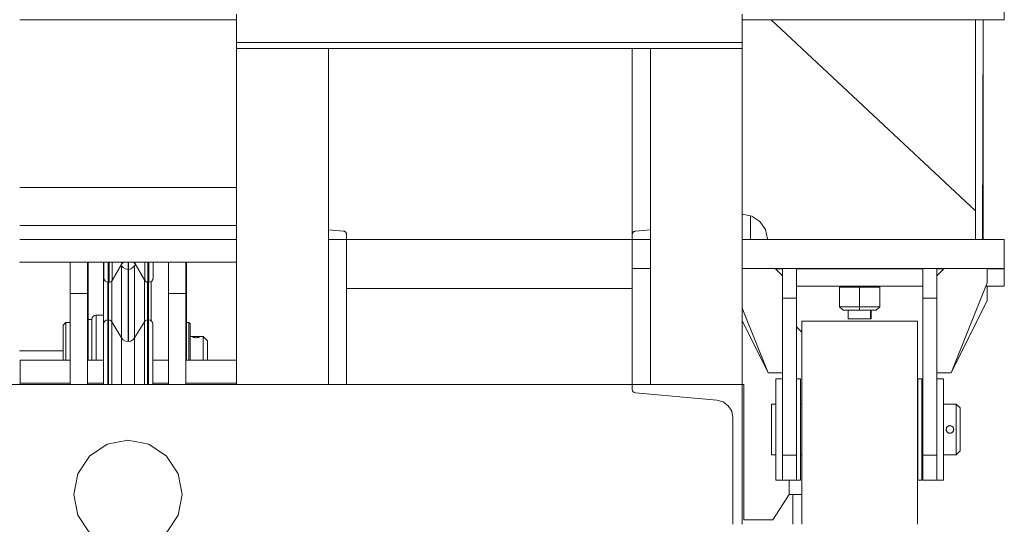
# Model space of a CAD drawing. Header units: millimetres. Extents: x 53056 to 116131, y -669674 to -625124.
# Tile 176 of 256: x 61389 to 62070, y -634853 to -634504. Entities that reach past the tile are written whole.
import ezdxf

# ---------------------------------------------------------------- set-up
doc = ezdxf.new("R2010")
doc.units = ezdxf.units.MM
doc.header["$MEASUREMENT"] = 0
doc.linetypes.add('DGN Style 1', pattern=[536.199087, 0.892178, -535.306909])
doc.linetypes.add('DGN Style 4', pattern=[1428.377269, 713.742545, -356.871273, 0.892178, -356.871273])
doc.layers.add('Side Cradle Tower', color=7, linetype='Continuous', lineweight=0)

# ---------------------------------------------------------------- blocks, each defined once
blk = doc.blocks.new('*U55')
at = {"layer": 'Side Cradle Tower', "color": 7, "linetype": 'Continuous', "lineweight": 0}
for p, q in [((-22523.83, 12895.2), (-22523.83, 12907.2)), ((-23054.6, 12895.2), (-23204.48, 12895.2)), ((-22543.83, 12895.2), (-22543.83, 12763.08)), ((-22538.42, 12895.2), (-22538.85, 12743.08)), ((-22538.35, 12895.2), (-22538.33, 12743.08)), ((-23054.6, 12879.44), (-22705.01, 12879.44)), ((-23054.6, 12875.2), (-22705.01, 12875.2)), ((-22991.04, 12642.91), (-22991.04, 12875.2)), ((-22781.06, 12875.2), (-22781.06, 12746.56)), ((-22768.51, 12642.91), (-22768.51, 12875.2)), ((-22705.01, 12875.2), (-22705.01, 12642.91)), ((-23204.48, 12779.16), (-23054.54, 12779.16)), ((-22699.33, 12743.08), (-22699.32, 12759.48)), ((-23204.48, 12752.93), (-23054.54, 12752.93)), ((-22991.04, 12749.86), (-22980.67, 12748.95)), ((-22980.13, 12748.84), (-22980.21, 12748.87)), ((-22980.21, 12748.87), (-22979.82, 12748.71)), ((-22980.13, 12748.84), (-22979.85, 12748.73)), ((-22979.81, 12748.71), (-22979.82, 12748.72)), ((-22979.82, 12748.72), (-22979.82, 12748.72)), ((-22979.82, 12748.72), (-22979.82, 12748.72)), ((-22979.82, 12748.71), (-22979.82, 12748.71)), ((-22779.94, 12748.6), (-22779.72, 12748.71)), ((-22779.72, 12748.71), (-22779.72, 12748.71)), ((-22779.06, 12748.93), (-22778.87, 12748.95)), ((-22778.87, 12748.95), (-22768.51, 12749.86)), ((-23054.54, 12743.08), (-23204.48, 12743.08)), ((-22978.48, 12743.08), (-22991.04, 12743.08)), ((-22979.32, 12748.38), (-22979.38, 12748.43)), ((-22979.38, 12748.43), (-22979.12, 12748.18)), ((-22979.32, 12748.38), (-22979.15, 12748.22)), ((-22979.11, 12748.18), (-22979.16, 12748.22)), ((-22979.12, 12748.18), (-22979.12, 12748.18)), ((-22979.11, 12748.19), (-22979.11, 12748.18)), ((-22979.11, 12748.18), (-22979.11, 12748.18)), ((-22978.77, 12747.69), (-22978.66, 12747.43)), ((-22978.76, 12747.69), (-22978.74, 12747.64)), ((-22978.74, 12747.64), (-22978.68, 12747.48)), ((-22978.66, 12747.43), (-22978.66, 12747.43)), ((-22978.49, 12746.76), (-22978.48, 12746.56)), ((-22978.48, 12746.56), (-22978.48, 12743.08)), ((-22781.06, 12743.08), (-22978.48, 12743.08)), ((-22978.48, 12743.08), (-22978.48, 12642.91)), ((-22781.06, 12743.08), (-22781.06, 12746.56)), ((-22781.06, 12743.08), (-22781.06, 12723.08)), ((-22768.51, 12743.08), (-22781.06, 12743.08)), ((-22781.01, 12747.05), (-22780.89, 12747.43)), ((-22781.01, 12747.07), (-22780.91, 12747.37)), ((-22780.9, 12747.43), (-22780.91, 12747.37)), ((-22780.88, 12747.46), (-22780.9, 12747.43)), ((-22780.9, 12747.44), (-22780.9, 12747.43)), ((-22780.89, 12747.43), (-22780.89, 12747.43)), ((-22780.63, 12747.94), (-22780.42, 12748.18)), ((-22780.42, 12748.18), (-22780.42, 12748.18)), ((-22779.93, 12748.6), (-22779.77, 12748.68)), ((-22523.83, 12743.08), (-22705.01, 12743.08)), ((-23204.54, 12727.51), (-23054.54, 12727.51)), ((-23133.77, 12727.51), (-23133.77, 12726.25)), ((-23125.02, 12716.59), (-23125.02, 12725.05)), ((-23124.74, 12726.25), (-23124.74, 12727.51)), ((-22768.51, 12723.08), (-22781.06, 12723.08)), ((-22781.06, 12723.08), (-22781.06, 12642.91)), ((-22523.83, 12723.08), (-22705.01, 12723.08)), ((-22682.26, 12723.08), (-22677.2, 12718.02)), ((-22677.2, 12722.96), (-22682.14, 12722.96)), ((-22580.2, 12722.96), (-22667.45, 12722.96)), ((-22631.82, 12723.01), (-22631.82, 12723.08)), ((-22631.8, 12723.01), (-22631.82, 12723.01)), ((-22631.82, 12723.01), (-22631.82, 12723.01)), ((-22631.74, 12723.01), (-22631.8, 12723.01)), ((-22631.22, 12723.01), (-22631.74, 12723.01)), ((-22631.21, 12723.01), (-22631.22, 12723.01)), ((-22631.22, 12723.01), (-22631.22, 12723.01)), ((-22631.13, 12723.01), (-22631.21, 12723.01)), ((-22631, 12723.01), (-22631.13, 12723.01)), ((-22630.97, 12723.01), (-22631, 12723.01)), ((-22629.49, 12723), (-22630.97, 12723.01)), ((-22629.48, 12723), (-22629.49, 12723)), ((-22629.38, 12723), (-22629.48, 12723)), ((-22629.2, 12723), (-22629.38, 12723)), ((-22629.1, 12723), (-22629.2, 12723)), ((-22629.1, 12723), (-22629.1, 12723)), ((-22626.89, 12723), (-22629.1, 12723)), ((-22626.82, 12723), (-22626.89, 12723)), ((-22626.61, 12723), (-22626.82, 12723)), ((-22626.48, 12723), (-22626.61, 12723)), ((-22626.44, 12723), (-22626.48, 12723)), ((-22623.83, 12723), (-22626.44, 12723)), ((-22623.65, 12723), (-22623.83, 12723)), ((-22623.57, 12723), (-22623.65, 12723)), ((-22620.96, 12723), (-22623.57, 12723)), ((-22620.76, 12723), (-22620.96, 12723)), ((-22620.76, 12723), (-22620.76, 12723)), ((-22620.6, 12723), (-22620.76, 12723)), ((-22620.43, 12723), (-22620.6, 12723)), ((-22620.38, 12723), (-22620.43, 12723)), ((-22618.17, 12723), (-22620.38, 12723)), ((-22618.16, 12723), (-22618.17, 12723)), ((-22618.09, 12723), (-22618.16, 12723)), ((-22617.97, 12723), (-22618.09, 12723)), ((-22617.92, 12723), (-22617.97, 12723)), ((-22616.44, 12723.01), (-22617.92, 12723)), ((-22616.43, 12723.01), (-22616.44, 12723.01)), ((-22616.41, 12723.01), (-22616.43, 12723.01)), ((-22616.36, 12723.01), (-22616.41, 12723.01)), ((-22616.35, 12723.01), (-22616.36, 12723.01)), ((-22616.35, 12723.01), (-22616.34, 12723.08)), ((-22616.35, 12723.01), (-22616.35, 12723.01)), ((-22615.83, 12723.01), (-22616.35, 12723.01)), ((-22615.83, 12723.08), (-22615.83, 12723.01)), ((-22615.83, 12723.01), (-22615.83, 12723.01)), ((-22565.39, 12723.08), (-22570.45, 12718.02)), ((-22565.51, 12722.96), (-22570.45, 12722.96)), ((-22523.83, 12722.96), (-22535.65, 12722.96)), ((-22523.83, 12723.08), (-22523.83, 12722.96)), ((-22523.83, 12722.96), (-22523.83, 12710.96)), ((-23143.28, 12713.57), (-23143.28, 12719.09)), ((-23142.7, 12713.57), (-23142.7, 12719.09)), ((-23117.95, 12714.8), (-23117.95, 12720.23)), ((-23115.8, 12713.57), (-23115.8, 12719.09)), ((-23115.23, 12713.57), (-23115.23, 12719.09)), ((-23143.56, 12707.72), (-23143.56, 12713.63)), ((-23142.99, 12707.72), (-23142.99, 12713.57)), ((-23140.84, 12707.02), (-23140.84, 12714.47)), ((-23116.09, 12707.72), (-23116.09, 12713.62)), ((-23115.51, 12707.72), (-23115.51, 12713.57)), ((-23113.54, 12686.76), (-23113.54, 12714.16)), ((-22781.06, 12709.2), (-22978.48, 12709.2)), ((-22667.45, 12710.96), (-22580.2, 12710.96)), ((-22637.68, 12710.3), (-22631.82, 12710.31)), ((-22623.83, 12710.29), (-22637.68, 12710.3)), ((-22637.68, 12710.3), (-22637.68, 12710.3)), ((-22637.68, 12696.7), (-22637.68, 12710.3)), ((-22631.83, 12710.3), (-22631.82, 12710.3)), ((-22631.82, 12710.3), (-22631.82, 12710.96)), ((-22631.81, 12710.3), (-22631.82, 12710.3)), ((-22631.82, 12710.3), (-22631.82, 12710.3)), ((-22631.77, 12710.3), (-22631.81, 12710.3)), ((-22631.21, 12710.3), (-22631.22, 12710.3)), ((-22631.22, 12710.3), (-22631.22, 12710.3)), ((-22631.16, 12710.3), (-22631.21, 12710.3)), ((-22631.08, 12710.3), (-22631.16, 12710.3)), ((-22631.06, 12710.3), (-22631.08, 12710.3)), ((-22629.48, 12710.3), (-22629.49, 12710.3)), ((-22629.31, 12710.3), (-22629.42, 12710.3)), ((-22629.24, 12710.3), (-22629.31, 12710.3)), ((-22629.24, 12710.3), (-22629.24, 12710.3)), ((-22626.89, 12710.3), (-22629.24, 12710.3)), ((-22626.71, 12710.3), (-22626.85, 12710.3)), ((-22626.63, 12710.3), (-22626.71, 12710.3)), ((-22626.6, 12710.3), (-22626.63, 12710.3)), ((-22623.83, 12710.3), (-22626.6, 12710.3)), ((-22609.97, 12710.3), (-22623.83, 12710.29)), ((-22623.83, 12710.29), (-22623.83, 12696.69)), ((-22623.67, 12710.3), (-22623.72, 12710.3)), ((-22620.89, 12710.3), (-22623.67, 12710.3)), ((-22620.55, 12710.3), (-22620.66, 12710.3)), ((-22620.52, 12710.3), (-22620.55, 12710.3)), ((-22618.17, 12710.3), (-22620.52, 12710.3)), ((-22618.17, 12710.3), (-22618.17, 12710.3)), ((-22618.04, 12710.3), (-22618.12, 12710.3)), ((-22618.01, 12710.3), (-22618.04, 12710.3)), ((-22616.44, 12710.3), (-22618.01, 12710.3)), ((-22616.43, 12710.3), (-22616.44, 12710.3)), ((-22616.39, 12710.3), (-22616.42, 12710.3)), ((-22616.38, 12710.3), (-22616.39, 12710.3)), ((-22616.38, 12710.3), (-22616.38, 12710.96)), ((-22616.38, 12710.3), (-22616.38, 12710.3)), ((-22615.83, 12710.3), (-22616.38, 12710.3)), ((-22615.83, 12710.96), (-22615.83, 12710.3)), ((-22615.83, 12710.31), (-22609.97, 12710.3)), ((-22615.83, 12710.3), (-22615.83, 12710.3)), ((-22609.97, 12710.3), (-22609.97, 12696.7)), ((-22609.97, 12710.3), (-22609.97, 12710.3)), ((-22536.51, 12710.96), (-22523.83, 12710.96)), ((-22535.65, 12713.11), (-22535.65, 12713.1)), ((-23169.54, 12705.9), (-23157.54, 12705.9)), ((-23143.56, 12687.53), (-23143.56, 12707.72)), ((-23116.09, 12687.53), (-23116.09, 12707.72)), ((-23089.54, 12705.9), (-23101.54, 12705.9)), ((-22677.2, 12702.67), (-22667.45, 12702.67)), ((-22570.45, 12702.67), (-22580.2, 12702.67)), ((-22623.83, 12696.69), (-22637.68, 12696.7)), ((-22635.28, 12694.3), (-22637.68, 12696.7)), ((-22635.28, 12694.3), (-22623.83, 12694.29)), ((-22635.28, 12694.3), (-22635.28, 12694.3)), ((-22609.97, 12696.7), (-22623.83, 12696.69)), ((-22623.83, 12694.29), (-22623.83, 12696.69)), ((-22612.37, 12694.3), (-22623.83, 12694.29)), ((-22609.97, 12696.7), (-22612.37, 12694.3)), ((-22612.37, 12694.3), (-22612.37, 12694.3)), ((-23143.56, 12677.28), (-23143.56, 12687.53)), ((-23142.99, 12677.28), (-23142.99, 12687.53)), ((-23116.09, 12677.28), (-23116.09, 12687.53)), ((-23115.51, 12677.28), (-23115.51, 12687.53)), ((-22631.22, 12688.26), (-22631.83, 12688.26)), ((-22629.48, 12688.26), (-22631.22, 12688.26)), ((-22626.89, 12688.26), (-22629.48, 12688.26)), ((-22623.83, 12688.26), (-22626.89, 12688.26)), ((-22620.76, 12688.26), (-22623.83, 12688.26)), ((-22618.17, 12688.26), (-22620.76, 12688.26)), ((-22616.43, 12688.27), (-22618.17, 12688.26)), ((-22616.43, 12688.26), (-22618.17, 12688.26)), ((-23172.54, 12683), (-23172.54, 12685.83)), ((-23157.54, 12683.46), (-23157.25, 12683.46)), ((-23140.84, 12676.25), (-23140.84, 12686.33)), ((-23089.25, 12683.46), (-23089.54, 12683.46)), ((-22687, 12651.02), (-22705.01, 12687.03)), ((-22663.83, 12679.18), (-22667.45, 12682.8)), ((-22663.83, 12686.79), (-22583.83, 12686.79)), ((-23125.02, 12666.59), (-23125.02, 12675.05)), ((-23086.54, 12676.13), (-23085.03, 12676.13)), ((-23086.54, 12676.03), (-23085.03, 12676.04)), ((-23085.03, 12676.04), (-23085.32, 12676.04)), ((-23085.03, 12676.13), (-23084.56, 12676.13)), ((-23084.99, 12675.89), (-23084.86, 12675.78)), ((-23084.56, 12676.13), (-23084.3, 12676.13)), ((-23080.36, 12676.12), (-23080.24, 12676.11)), ((-23080.24, 12676.11), (-23079.14, 12676.02)), ((-23077.54, 12675.98), (-23077.54, 12674.57)), ((-23077.54, 12671.87), (-23077.54, 12674.57)), ((-23204.25, 12643.76), (-23204.25, 12659.76)), ((-23169.54, 12659.76), (-23204.25, 12659.76)), ((-23146.56, 12659.76), (-23157.54, 12659.76)), ((-23143.56, 12642.91), (-23143.56, 12657.72)), ((-23116.09, 12642.91), (-23116.09, 12657.72)), ((-23101.54, 12659.76), (-23112.51, 12659.76)), ((-23054.54, 12659.76), (-23089.54, 12659.76)), ((-22687, 12651.02), (-22687, 12651.02)), ((-22677.2, 12646.79), (-22681.83, 12646.79)), ((-22664.83, 12646.79), (-22667.45, 12646.79)), ((-22583.58, 12646.79), (-22580.95, 12646.79)), ((-22570.45, 12646.79), (-22565.83, 12646.79)), ((-22560.65, 12651.02), (-22560.65, 12651.02)), ((-23478.01, 12642.91), (-22781.06, 12642.91)), ((-23169.54, 12643.76), (-23204.54, 12643.76)), ((-23146.56, 12643.76), (-23157.54, 12643.76)), ((-23101.54, 12643.76), (-23112.51, 12643.76)), ((-23054.54, 12643.76), (-23089.54, 12643.76)), ((-22705.01, 12546.18), (-22705.01, 12642.91)), ((-22780.9, 12638.56), (-22780.9, 12638.56)), ((-22780.43, 12637.81), (-22780.43, 12637.81)), ((-22779.72, 12637.28), (-22779.73, 12637.28)), ((-22779.72, 12637.27), (-22779.72, 12637.28)), ((-22718.2, 12630.88), (-22718.04, 12630.76)), ((-22714.45, 12627.93), (-22714.6, 12628.17)), ((-22664.83, 12629.29), (-22663.83, 12629.29)), ((-22583.83, 12629.29), (-22583.58, 12629.29)), ((-22583.58, 12629.29), (-22583.58, 12594.29)), ((-22580.95, 12629.29), (-22580.2, 12629.29)), ((-22563.88, 12612.8), (-22564.07, 12611.8)), ((-22563.87, 12612.81), (-22563.87, 12612.81)), ((-22563.3, 12613.65), (-22563.3, 12613.66)), ((-22561.5, 12614.43), (-22561.5, 12614.43)), ((-22560.45, 12614.22), (-22561.37, 12614.4)), ((-22561.05, 12614.39), (-22561.03, 12614.39)), ((-22560.45, 12614.22), (-22560.45, 12614.22)), ((-22560.2, 12614.11), (-22560.19, 12614.1)), ((-22559.51, 12613.57), (-22559.51, 12613.56)), ((-22558.83, 12611.8), (-22559.02, 12612.77)), ((-22564.07, 12611.91), (-22564.07, 12611.94)), ((-22564.07, 12611.8), (-22563.88, 12610.84)), ((-22563.97, 12611.06), (-22563.97, 12611.06)), ((-22563.87, 12610.8), (-22563.42, 12610.08)), ((-22563.58, 12610.27), (-22563.59, 12610.27)), ((-22563.27, 12609.91), (-22562.55, 12609.42)), ((-22562.97, 12609.66), (-22563, 12609.69)), ((-22562.55, 12609.42), (-22562.97, 12609.66)), ((-22560.27, 12609.46), (-22559.6, 12609.95)), ((-22559.9, 12609.68), (-22559.95, 12609.65)), ((-22559.6, 12609.95), (-22559.52, 12610.04)), ((-22559.03, 12610.8), (-22558.83, 12611.79)), ((-22558.92, 12611.1), (-22559.03, 12610.8)), ((-22558.93, 12612.53), (-22558.91, 12612.45)), ((-22558.84, 12611.56), (-22558.92, 12611.1)), ((-22558.83, 12611.79), (-22558.83, 12611.8)), ((-23115.27, 12601.5), (-23129.62, 12604.35)), ((-22677.2, 12593.93), (-22667.45, 12593.93)), ((-22663.83, 12594.29), (-22664.83, 12594.29)), ((-22583.58, 12594.29), (-22583.83, 12594.29)), ((-22580.2, 12594.29), (-22580.95, 12594.29)), ((-22570.45, 12593.93), (-22580.2, 12593.93)), ((-22677.2, 12576.79), (-22681.83, 12576.79)), ((-22667.45, 12576.79), (-22677.2, 12576.79)), ((-22672.64, 12576.79), (-22672.64, 12566.79)), ((-22664.83, 12576.79), (-22667.45, 12576.79)), ((-22583.58, 12576.79), (-22580.95, 12576.79)), ((-22580.2, 12576.79), (-22570.45, 12576.79)), ((-22570.45, 12576.79), (-22565.83, 12576.79)), ((-22672.64, 12566.79), (-22663.83, 12566.79)), ((-22670.01, 12566.79), (-22670.01, 12546.18))]:
    blk.add_line(p, q, dxfattribs=at)
at = {"layer": 'Side Cradle Tower', "color": 7, "linetype": 'DGN Style 4', "lineweight": 0}
for p, q in [((-23129.54, 12672.51), (-23129.54, 12727.51)), ((-23129.39, 12672.54), (-23129.26, 12727.51)), ((-23129.25, 12727.51), (-23129.25, 12672.56)), ((-23204.54, 12666.13), (-23174.54, 12666.13))]:
    blk.add_line(p, q, dxfattribs=at)
at = {"layer": 'Side Cradle Tower', "color": 7, "linetype": 'Continuous', "lineweight": 0, "flags": 128}
for points in [[(-23054.6, 12875.2), (-23054.6, 12879.44), (-23054.6, 12898.98)], [(-22705.01, 12875.2), (-22705.01, 12879.44), (-22705.01, 12898.98)], [(-22705.01, 12895.2), (-22685.01, 12895.2), (-22543.83, 12763.08), (-22543.83, 12743.08)], [(-22523.83, 12895.2), (-22585.08, 12895.2), (-22657.58, 12895.2), (-22685.01, 12895.2)], [(-23054.54, 12642.91), (-23054.54, 12696.09), (-23054.54, 12861.56), (-23054.54, 12875.2)], [(-22687.51, 12743.08), (-22687.51, 12743.63), (-22689, 12750.15), (-22692.82, 12755.65), (-22698.43, 12759.3), (-22705.01, 12760.58)], [(-22980.21, 12748.87), (-22980.21, 12748.87), (-22980.67, 12748.95)], [(-22979.38, 12748.43), (-22979.38, 12748.43), (-22979.77, 12748.69), (-22979.82, 12748.71), (-22979.82, 12748.71)], [(-22779.66, 12748.73), (-22779.72, 12748.72), (-22779.77, 12748.68)], [(-22779.06, 12748.93), (-22779.51, 12748.81), (-22779.72, 12748.71), (-22779.72, 12748.71)], [(-22979.12, 12748.18), (-22979.12, 12748.18), (-22979.03, 12748.1), (-22978.77, 12747.69), (-22978.77, 12747.69)], [(-22978.68, 12747.48), (-22978.64, 12747.43), (-22978.64, 12747.43)], [(-22978.64, 12747.39), (-22978.65, 12747.43), (-22978.67, 12747.47)], [(-22978.66, 12747.43), (-22978.66, 12747.43), (-22978.58, 12747.24), (-22978.49, 12746.76)], [(-22978.65, 12747.43), (-22978.64, 12747.43), (-22978.63, 12747.37)], [(-22781.01, 12747.07), (-22781.01, 12747.05), (-22781.06, 12746.56)], [(-22780.62, 12747.95), (-22780.63, 12747.94), (-22780.87, 12747.52), (-22780.89, 12747.43), (-22780.89, 12747.43)], [(-22780.62, 12747.95), (-22780.6, 12747.98), (-22780.47, 12748.13)], [(-22780.39, 12748.22), (-22780.43, 12748.18), (-22780.47, 12748.13)], [(-22780.42, 12748.18), (-22780.42, 12748.18), (-22780.32, 12748.3)], [(-22780.32, 12748.3), (-22779.94, 12748.6), (-22779.93, 12748.6)], [(-22523.83, 12743.08), (-22523.83, 12743.08), (-22523.83, 12723.08)], [(-23169.54, 12642.91), (-23169.54, 12705.9), (-23169.54, 12727.51)], [(-23157.54, 12642.91), (-23157.54, 12705.9), (-23157.54, 12727.51)], [(-23157.25, 12659.76), (-23157.25, 12683.46), (-23157.25, 12727.51)], [(-23146.56, 12727.51), (-23146.56, 12724.75), (-23146.56, 12706), (-23146.56, 12684.58)], [(-23132.69, 12727.51), (-23133.77, 12726.25), (-23140.55, 12714.8), (-23141.11, 12714.15), (-23141.86, 12713.72), (-23142.7, 12713.57), (-23143.28, 12713.57), (-23144.43, 12713.8), (-23145.4, 12714.45), (-23146.05, 12715.43), (-23146.28, 12716.57), (-23146.28, 12721.87), (-23146.28, 12727.51)], [(-23143.28, 12719.09), (-23143.28, 12719.09), (-23143.28, 12727.51)], [(-23142.7, 12719.09), (-23142.7, 12719.09), (-23142.7, 12727.51)], [(-23140.55, 12714.8), (-23140.55, 12720.23), (-23140.55, 12727.51)], [(-23124.52, 12725.89), (-23125.02, 12725.05), (-23126.19, 12723.7), (-23127.76, 12722.82), (-23129.54, 12722.51), (-23131.32, 12722.82), (-23132.88, 12723.7), (-23134.06, 12725.05), (-23134.27, 12725.41)], [(-23134.06, 12725.05), (-23134.06, 12716.59), (-23134.06, 12700.45), (-23134.06, 12679.08), (-23134.06, 12675.05)], [(-23112.23, 12727.51), (-23112.23, 12721.87), (-23112.23, 12716.57), (-23112.45, 12715.43), (-23113.1, 12714.45), (-23114.08, 12713.8), (-23115.23, 12713.57), (-23115.8, 12713.57), (-23116.65, 12713.72), (-23117.39, 12714.15), (-23117.95, 12714.8), (-23124.74, 12726.25), (-23125.81, 12727.51)], [(-23117.95, 12720.23), (-23117.95, 12720.23), (-23117.95, 12727.51)], [(-23115.8, 12719.09), (-23115.8, 12719.09), (-23115.8, 12727.51)], [(-23115.23, 12719.09), (-23115.23, 12719.09), (-23115.23, 12727.51)], [(-23101.54, 12727.51), (-23101.54, 12705.9), (-23101.54, 12642.91)], [(-23089.54, 12727.51), (-23089.54, 12705.9), (-23089.54, 12642.91)], [(-23089.25, 12727.51), (-23089.25, 12683.46), (-23089.25, 12659.76)], [(-22677.2, 12589.95), (-22677.2, 12593.93), (-22677.2, 12702.67), (-22677.2, 12723.08)], [(-22667.45, 12589.95), (-22667.45, 12593.93), (-22667.45, 12702.67), (-22667.45, 12723.08)], [(-22580.2, 12723.08), (-22580.2, 12702.67), (-22580.2, 12593.93), (-22580.2, 12584.8), (-22580.2, 12578.86), (-22580.2, 12576.79), (-22580.2, 12576.79)], [(-22570.45, 12723.08), (-22570.45, 12702.67), (-22570.45, 12593.93), (-22570.45, 12589.95)], [(-22570.45, 12651.02), (-22560.65, 12651.02), (-22535.65, 12713.11), (-22535.65, 12723.08)], [(-23125.02, 12675.05), (-23125.02, 12679.08), (-23125.02, 12700.45), (-23125.02, 12716.59), (-23125.02, 12716.59)], [(-23118.24, 12686.33), (-23118.24, 12707.02), (-23118.24, 12715.28)], [(-22631.22, 12710.3), (-22631.22, 12710.3), (-22631.77, 12710.3)], [(-22629.49, 12710.3), (-22629.49, 12710.3), (-22631.06, 12710.3)], [(-22629.42, 12710.3), (-22629.47, 12710.3), (-22629.48, 12710.3)], [(-22626.85, 12710.3), (-22626.88, 12710.3), (-22626.89, 12710.3)], [(-22623.72, 12710.3), (-22623.83, 12710.3), (-22623.83, 12710.3)], [(-22620.76, 12710.3), (-22620.77, 12710.3), (-22620.89, 12710.3)], [(-22620.66, 12710.3), (-22620.75, 12710.3), (-22620.76, 12710.3)], [(-22618.12, 12710.3), (-22618.16, 12710.3), (-22618.17, 12710.3)], [(-22616.42, 12710.3), (-22616.42, 12710.3), (-22616.43, 12710.3), (-22616.43, 12710.3)], [(-22570.45, 12651.02), (-22560.65, 12651.02), (-22535.65, 12713.1), (-22535.65, 12713.1)], [(-22560.65, 12651.02), (-22535.65, 12701.02), (-22535.65, 12710.96)], [(-23142.99, 12687.53), (-23142.99, 12707.72), (-23142.99, 12707.72)], [(-23140.84, 12686.33), (-23140.84, 12707.02), (-23140.84, 12707.02)], [(-23115.51, 12687.53), (-23115.51, 12707.72), (-23115.51, 12707.72)], [(-22677.2, 12651.02), (-22687, 12651.02), (-22705.01, 12695.73)], [(-22677.2, 12651.02), (-22687, 12651.02), (-22705.01, 12695.73)], [(-22618.17, 12688.26), (-22620.76, 12688.26), (-22623.83, 12688.26), (-22626.89, 12688.26), (-22629.48, 12688.26), (-22631.22, 12688.27), (-22631.83, 12688.27), (-22631.83, 12694.3)], [(-22616.42, 12694.3), (-22616.43, 12688.27), (-22616.42, 12694.3)], [(-22615.83, 12694.3), (-22615.83, 12688.27), (-22616.43, 12688.27)], [(-23157.25, 12687.8), (-23154.54, 12687.8), (-23154.54, 12684.69), (-23154.54, 12678.75), (-23154.54, 12670.9), (-23154.54, 12662.31), (-23154.54, 12659.76)], [(-23154.54, 12670.9), (-23154.54, 12670.9), (-23154.54, 12678.75), (-23154.54, 12684.69), (-23154.54, 12687.8), (-23154.31, 12688.93), (-23153.66, 12689.89), (-23152.69, 12690.53), (-23151.54, 12690.75), (-23146.56, 12690.75)], [(-23151.54, 12659.76), (-23151.54, 12661.79), (-23151.54, 12671.55), (-23151.54, 12680.47), (-23151.54, 12687.22), (-23151.54, 12690.75)], [(-23112.51, 12642.91), (-23112.51, 12656), (-23112.51, 12674.75), (-23112.51, 12684.58), (-23112.74, 12685.71), (-23113.39, 12686.67), (-23114.37, 12687.31), (-23115.51, 12687.53), (-23116.09, 12687.53), (-23116.93, 12687.39), (-23117.68, 12686.97), (-23118.24, 12686.33), (-23125.02, 12675.05), (-23126.19, 12673.7), (-23127.76, 12672.82), (-23129.54, 12672.51), (-23131.32, 12672.82), (-23132.88, 12673.7), (-23134.06, 12675.05), (-23140.84, 12686.33), (-23141.4, 12686.97), (-23142.14, 12687.39), (-23142.99, 12687.53), (-23143.56, 12687.53), (-23144.71, 12687.31), (-23145.69, 12686.67), (-23146.34, 12685.71), (-23146.56, 12684.58), (-23146.56, 12674.75), (-23146.56, 12656), (-23146.56, 12642.91)], [(-22615.83, 12688.27), (-22615.83, 12688.26), (-22616.43, 12688.26)], [(-23174.54, 12659.76), (-23174.54, 12663.01), (-23174.54, 12670.03), (-23174.54, 12676.46), (-23174.54, 12681.32), (-23174.54, 12683.86), (-23172.54, 12685.83), (-23169.54, 12685.83)], [(-23172.54, 12683), (-23172.54, 12677.61), (-23172.54, 12670.46), (-23172.54, 12662.66), (-23172.54, 12659.76)], [(-23118.24, 12642.91), (-23118.24, 12657.02), (-23118.24, 12676.25), (-23118.24, 12686.33)], [(-23089.25, 12685.83), (-23087.54, 12685.83), (-23086.54, 12684.85), (-23086.54, 12682.16), (-23086.54, 12677.03), (-23086.54, 12670.25), (-23086.54, 12662.84), (-23086.54, 12659.76)], [(-23087.54, 12659.76), (-23087.54, 12662.66), (-23087.54, 12670.46), (-23087.54, 12677.61), (-23087.54, 12683), (-23087.54, 12685.83)], [(-22663.83, 12686.79), (-22663.83, 12681.08), (-22663.83, 12664.83), (-22663.83, 12640.49), (-22663.83, 12611.79)], [(-22583.83, 12686.79), (-22583.83, 12681.08), (-22583.83, 12664.83), (-22583.83, 12640.49), (-22583.83, 12611.79)], [(-23143.56, 12657.72), (-23143.56, 12677.28), (-23143.56, 12677.28)], [(-23142.99, 12657.72), (-23142.99, 12677.28), (-23142.99, 12677.28)], [(-23140.84, 12657.02), (-23140.84, 12676.25), (-23140.84, 12676.25)], [(-23134.06, 12675.05), (-23134.06, 12666.59), (-23134.06, 12650.45), (-23134.06, 12642.91)], [(-23116.09, 12657.72), (-23116.09, 12677.28), (-23116.09, 12677.28)], [(-23115.51, 12657.72), (-23115.51, 12677.28), (-23115.51, 12677.28)], [(-23085.04, 12675.96), (-23085.03, 12675.98), (-23085.03, 12675.98), (-23085.02, 12676.04), (-23084.93, 12676.08), (-23084.84, 12676.1), (-23084.76, 12676.12), (-23084.56, 12676.13), (-23084.3, 12676.13), (-23084.26, 12676.13)], [(-23084.99, 12675.89), (-23085.04, 12675.96), (-23085.04, 12675.96)], [(-23080.04, 12675.98), (-23080.04, 12675.98), (-23080.05, 12675.94), (-23080.13, 12675.84), (-23080.24, 12675.77), (-23080.27, 12675.74), (-23080.5, 12675.63), (-23080.74, 12675.53), (-23080.77, 12675.52), (-23081.09, 12675.42), (-23081.4, 12675.35), (-23081.59, 12675.32), (-23081.82, 12675.28), (-23082.19, 12675.25), (-23082.54, 12675.24), (-23082.63, 12675.24), (-23083.03, 12675.26), (-23083.46, 12675.31), (-23083.49, 12675.32), (-23083.81, 12675.38), (-23084.18, 12675.48), (-23084.3, 12675.52), (-23084.44, 12675.57), (-23084.7, 12675.69), (-23084.85, 12675.77), (-23084.86, 12675.78)], [(-23084.26, 12676.13), (-23084.26, 12676.13), (-23083.97, 12676.13), (-23083.58, 12676.12), (-23083.49, 12676.12), (-23083.23, 12676.11), (-23082.79, 12676.11), (-23082.54, 12676.1), (-23082.4, 12676.1), (-23081.96, 12676.11), (-23081.58, 12676.12), (-23081.58, 12676.12), (-23081.18, 12676.13), (-23080.88, 12676.13), (-23080.78, 12676.13), (-23080.57, 12676.13), (-23080.36, 12676.12), (-23080.36, 12676.12)], [(-23080.36, 12676.12), (-23080.24, 12676.1), (-23080.17, 12676.09), (-23080.08, 12676.05), (-23080.04, 12675.98)], [(-23080.17, 12675.81), (-23080.17, 12676.09), (-23080.17, 12675.81)], [(-23080.07, 12676.05), (-23080.08, 12676.05), (-23077.54, 12675.98), (-23074.54, 12673.03), (-23074.54, 12672.04), (-23074.54, 12670.15), (-23074.54, 12667.65), (-23074.54, 12664.92), (-23074.54, 12662.37), (-23074.54, 12660.4), (-23074.54, 12659.76)], [(-23077.54, 12671.87), (-23077.54, 12668.3), (-23077.54, 12664.4), (-23077.54, 12660.76), (-23077.54, 12659.76)], [(-23154.54, 12659.76), (-23154.54, 12662.31), (-23154.54, 12662.31)], [(-23125.02, 12642.91), (-23125.02, 12650.45), (-23125.02, 12666.59), (-23125.02, 12666.59)], [(-23142.99, 12642.91), (-23142.99, 12657.72), (-23142.99, 12657.72)], [(-23140.84, 12642.91), (-23140.84, 12657.02), (-23140.84, 12657.02)], [(-23115.51, 12642.91), (-23115.51, 12657.72), (-23115.51, 12657.72)], [(-22681.83, 12611.81), (-22681.83, 12625.2), (-22681.83, 12636.55), (-22681.83, 12644.14), (-22681.83, 12646.79), (-22681.83, 12646.79)], [(-22681.83, 12646.79), (-22681.83, 12646.79), (-22681.83, 12644.14), (-22681.83, 12636.55)], [(-22681.83, 12611.81), (-22681.83, 12625.2), (-22681.83, 12636.55), (-22681.83, 12644.14), (-22681.83, 12646.79), (-22681.83, 12646.79)], [(-22664.83, 12611.81), (-22664.83, 12625.2), (-22664.83, 12636.55), (-22664.83, 12644.14), (-22664.83, 12646.79), (-22664.83, 12646.79)], [(-22583.58, 12646.79), (-22583.58, 12644.14), (-22583.58, 12636.55), (-22583.58, 12625.2), (-22583.58, 12611.81)], [(-22580.95, 12646.79), (-22580.95, 12644.14), (-22580.95, 12636.55), (-22580.95, 12625.2), (-22580.95, 12611.81)], [(-22565.83, 12646.79), (-22565.83, 12644.14), (-22565.83, 12636.55), (-22565.83, 12625.2), (-22565.83, 12611.81)], [(-22705.01, 12642.91), (-22705.01, 12642.91), (-22781.06, 12642.91), (-22781.06, 12639.43), (-22780.9, 12638.56), (-22780.43, 12637.81), (-22779.72, 12637.28), (-22778.87, 12637.04), (-22722.56, 12632.11), (-22718.22, 12630.9), (-22714.62, 12628.2), (-22712.24, 12624.37), (-22711.41, 12619.95), (-22711.41, 12546.18)], [(-22705.01, 12642.91), (-22703.92, 12642.91), (-22703.92, 12549.2), (-22683.92, 12549.2), (-22672.64, 12566.79)], [(-22681.83, 12636.55), (-22681.83, 12636.55), (-22681.83, 12625.2), (-22681.83, 12611.81)], [(-22681.83, 12594.29), (-22684.83, 12594.29), (-22684.83, 12595.63), (-22684.83, 12599.42), (-22684.83, 12605.1), (-22684.83, 12611.8), (-22684.83, 12618.5), (-22684.83, 12624.17), (-22684.83, 12627.96), (-22684.83, 12629.29), (-22681.83, 12629.29)], [(-22565.83, 12629.29), (-22557.08, 12629.29), (-22554.45, 12626.67)], [(-22554.45, 12626.67), (-22554.45, 12625.54), (-22554.45, 12622.32), (-22554.45, 12617.49), (-22554.45, 12611.8), (-22554.45, 12606.11), (-22554.45, 12601.28), (-22554.45, 12598.05), (-22554.45, 12596.92), (-22557.08, 12594.29), (-22565.83, 12594.29)], [(-22557.08, 12629.29), (-22557.08, 12627.96), (-22557.08, 12624.17), (-22557.08, 12618.5), (-22557.08, 12611.8), (-22557.08, 12605.1), (-22557.08, 12599.42), (-22557.08, 12595.63), (-22557.08, 12594.29)], [(-22564.07, 12611.94), (-22564.02, 12612.34), (-22563.88, 12612.8), (-22563.88, 12612.81), (-22563.7, 12613.15), (-22563.42, 12613.54), (-22563.3, 12613.65), (-22563.13, 12613.82), (-22562.74, 12614.09), (-22562.45, 12614.22), (-22562.37, 12614.26), (-22561.91, 12614.39), (-22561.5, 12614.43), (-22561.45, 12614.42), (-22561.03, 12614.39), (-22560.63, 12614.3), (-22560.45, 12614.22), (-22560.2, 12614.11), (-22559.86, 12613.89), (-22559.6, 12613.65), (-22559.51, 12613.57), (-22559.26, 12613.25), (-22559.04, 12612.83), (-22559.03, 12612.81), (-22558.9, 12612.44), (-22558.83, 12611.97), (-22558.83, 12611.8), (-22558.83, 12611.8), (-22558.84, 12611.56)], [(-22563.84, 12612.86), (-22563.87, 12612.82), (-22563.87, 12612.79), (-22563.89, 12612.74)], [(-22563.2, 12613.73), (-22563.3, 12613.63), (-22563.39, 12613.55), (-22563.88, 12612.81)], [(-22561.5, 12614.43), (-22562.45, 12614.2), (-22562.7, 12614.09), (-22563.3, 12613.65)], [(-22561.03, 12614.39), (-22561.45, 12614.41), (-22561.64, 12614.39)], [(-22560.08, 12614.01), (-22560.16, 12614.07), (-22560.45, 12614.2), (-22560.49, 12614.23)], [(-22559.47, 12613.5), (-22559.48, 12613.52), (-22559.6, 12613.64), (-22560.2, 12614.11)], [(-22558.91, 12612.44), (-22559.03, 12612.79), (-22559.51, 12613.57)], [(-22681.83, 12576.79), (-22681.83, 12579.46), (-22681.83, 12587.06), (-22681.83, 12598.41), (-22681.83, 12611.81)], [(-22681.83, 12611.81), (-22681.83, 12598.41), (-22681.83, 12587.06), (-22681.83, 12579.46), (-22681.83, 12576.79), (-22681.83, 12576.79)], [(-22681.83, 12576.79), (-22681.83, 12576.79), (-22681.83, 12579.46), (-22681.83, 12587.06), (-22681.83, 12598.41), (-22681.83, 12611.81)], [(-22664.83, 12576.79), (-22664.83, 12576.79), (-22664.83, 12579.46), (-22664.83, 12587.06), (-22664.83, 12598.41), (-22664.83, 12611.81)], [(-22663.83, 12611.79), (-22663.83, 12583.09), (-22663.83, 12558.76), (-22663.83, 12546.18)], [(-22583.83, 12611.79), (-22583.83, 12583.09), (-22583.83, 12558.76), (-22583.83, 12546.18)], [(-22583.58, 12611.81), (-22583.58, 12598.41), (-22583.58, 12587.06), (-22583.58, 12579.46), (-22583.58, 12576.79), (-22583.58, 12576.79)], [(-22580.95, 12611.81), (-22580.95, 12598.41), (-22580.95, 12587.06), (-22580.95, 12579.46), (-22580.95, 12576.79), (-22580.95, 12576.79)], [(-22565.83, 12611.81), (-22565.83, 12598.41), (-22565.83, 12587.06), (-22565.83, 12579.46), (-22565.83, 12576.79), (-22565.83, 12576.79)], [(-22564.07, 12611.94), (-22564.07, 12611.94), (-22564.07, 12611.8), (-22564.07, 12611.8)], [(-22563.97, 12611.06), (-22564.05, 12611.47), (-22564.07, 12611.8), (-22564.07, 12611.8)], [(-22563.97, 12611.06), (-22563.97, 12611.06), (-22563.87, 12610.8), (-22563.87, 12610.8)], [(-22563.59, 12610.27), (-22563.8, 12610.62), (-22563.87, 12610.8)], [(-22563.59, 12610.27), (-22563.59, 12610.27), (-22563.3, 12609.95), (-22563.27, 12609.91), (-22562.97, 12609.66), (-22562.97, 12609.66)], [(-22562.55, 12609.42), (-22562.55, 12609.42), (-22562.45, 12609.38), (-22562.18, 12609.28), (-22561.71, 12609.19), (-22561.45, 12609.18), (-22561.31, 12609.18), (-22560.84, 12609.25), (-22560.69, 12609.29), (-22560.45, 12609.39), (-22560.25, 12609.47), (-22559.9, 12609.68), (-22559.9, 12609.68)], [(-22559.06, 12610.72), (-22559.29, 12610.31), (-22559.55, 12610), (-22559.6, 12609.95), (-22559.9, 12609.68)], [(-22559.55, 12610), (-22559.04, 12610.78), (-22559.06, 12610.72)], [(-22559.06, 12610.72), (-22559.06, 12610.72), (-22559.03, 12610.8), (-22559.03, 12610.8)], [(-23129.62, 12604.35), (-23143.97, 12601.5), (-23156.14, 12593.37), (-23164.26, 12581.2), (-23167.12, 12566.85), (-23164.26, 12552.5), (-23156.14, 12540.33), (-23143.97, 12532.21), (-23129.62, 12529.35), (-23115.27, 12532.21), (-23103.1, 12540.33), (-23094.97, 12552.5), (-23092.12, 12566.85), (-23094.97, 12581.2), (-23103.1, 12593.37), (-23115.27, 12601.5)], [(-22677.2, 12586.2), (-22677.2, 12587.06), (-22677.2, 12589.95)], [(-22677.2, 12589.95), (-22677.2, 12587.06), (-22677.2, 12586.2)], [(-22677.2, 12586.2), (-22677.2, 12587.06), (-22677.2, 12589.95)], [(-22677.2, 12581.38), (-22677.2, 12584.8), (-22677.2, 12586.2)], [(-22667.45, 12586.2), (-22667.45, 12587.06), (-22667.45, 12589.95)], [(-22667.45, 12581.38), (-22667.45, 12584.8), (-22667.45, 12586.2)], [(-22570.45, 12589.95), (-22570.45, 12587.06), (-22570.45, 12586.2)], [(-22570.45, 12586.2), (-22570.45, 12584.8), (-22570.45, 12581.38)], [(-22677.2, 12579.31), (-22677.2, 12579.46), (-22677.2, 12581.38)], [(-22677.2, 12581.38), (-22677.2, 12579.46), (-22677.2, 12579.31)], [(-22677.2, 12579.31), (-22677.2, 12579.46), (-22677.2, 12581.38)], [(-22677.2, 12576.79), (-22677.2, 12578.86), (-22677.2, 12579.31)], [(-22667.45, 12579.31), (-22667.45, 12579.46), (-22667.45, 12581.38)], [(-22667.45, 12576.79), (-22667.45, 12576.79), (-22667.45, 12578.86), (-22667.45, 12579.31)], [(-22570.45, 12581.38), (-22570.45, 12579.46), (-22570.45, 12579.31)], [(-22570.45, 12579.31), (-22570.45, 12578.86), (-22570.45, 12576.79), (-22570.45, 12576.79)]]:
    blk.add_lwpolyline(points, dxfattribs=at)

msp = doc.modelspace()

# ---------------------------------------------------------------- block references
at = {"color": 7, "linetype": 'DGN Style 1', "lineweight": 0}
msp.add_blockref('*U55', (84593.95, -647399.35), dxfattribs=at)

doc.saveas('drawing.dxf')
